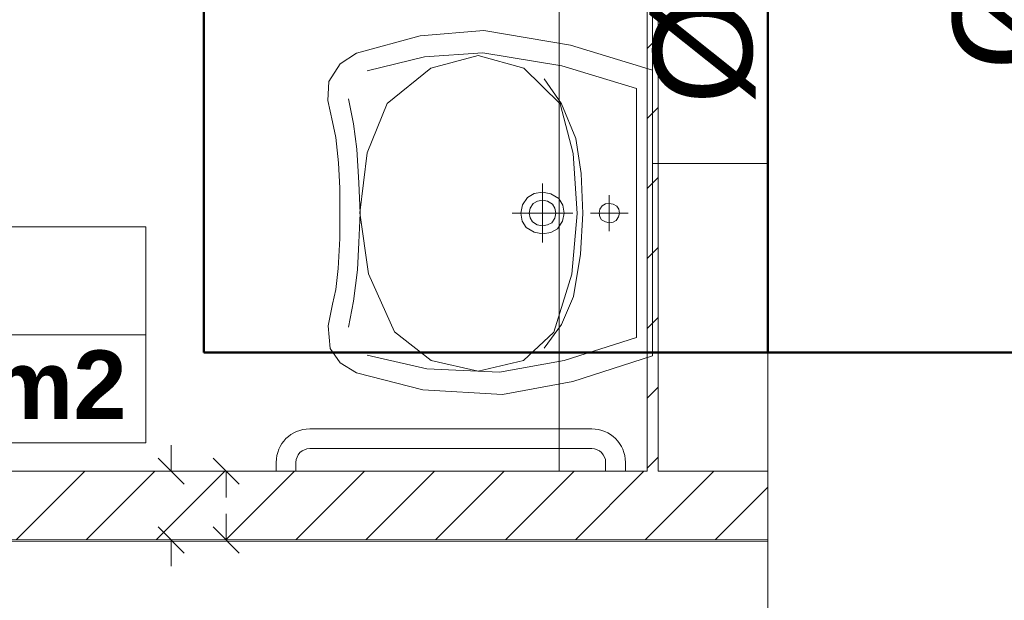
# Model space of a CAD drawing. Header units: millimetres. Extents: x 178516 to 426772, y -178579 to -115871.
# Tile 7 of 256: x 219784 to 221578, y -135313 to -134257. Entities that reach past the tile are written whole.
import ezdxf
from ezdxf.enums import TextEntityAlignment as Align

# ---------------------------------------------------------------- set-up
doc = ezdxf.new("R2010")
doc.units = ezdxf.units.MM
doc.header["$MEASUREMENT"] = 0
doc.layers.get('0').update_dxf_attribs({"color": 252, "lineweight": 5})
for name, color, linetype, lineweight in [('G-IMPT_Nr_pióra__47', 252, 'Continuous', 5), ('IS_wywiew sanitarny', 30, 'Continuous', 50), ('Nowe_! NAZWY POM', 252, 'Continuous', 5), ('Nowe_! NAZWY POM_Nr_pióra__19', 252, 'Continuous', 5), ('Nowe_220-A Ściany', 252, 'Continuous', 5), ('Nowe_220-A Ściany_Nr_pióra__87', 252, 'Continuous', 5), ('Nowe_220-A Ściany_Nr_pióra__93', 252, 'Continuous', 5), ('Nowe_Metryczki pomieszczeń ARCHICADa_Nr_pióra__13', 252, 'Continuous', 5), ('Nowe_Nowe_220(1)-A Ściany zewnętrzne_Nr_pióra__57', 252, 'Continuous', 5), ('P-SANR-FIXT_Nr_pióra__47', 252, 'Continuous', 5)]:
    doc.layers.add(name, color=color, linetype=linetype, lineweight=lineweight)
doc.styles.add('GENERATED_STYLE_2', font='arialbd.ttf')
doc.styles.add('WE12', font='arial.ttf')

# ---------------------------------------------------------------- blocks, each defined once
blk = doc.blocks.new('WC ONS_0.6_13', base_point=(219398.3, -134731.7))
at = {"layer": 'Nowe_Metryczki pomieszczeń ARCHICADa_Nr_pióra__13', "color": 7, "linetype": 'Continuous', "lineweight": 13}
for p, q in [((218782.7, -134633.5), (218782.7, -135026.4)), ((218782.7, -134633.5), (220013.9, -134633.5)), ((220013.9, -134633.5), (220013.9, -135026.4)), ((218782.7, -134830), (220013.9, -134830)), ((218782.7, -135026.4), (220013.9, -135026.4))]:
    blk.add_line(p, q, dxfattribs=at)
at = {"layer": 'Nowe_Metryczki pomieszczeń ARCHICADa_Nr_pióra__13', "color": 7, "lineweight": 13, "style": 'GENERATED_STYLE_2'}
for tag, p in [('ROOM_NAME', (218782.7, -134465.7)), ('ROOM_NUMBER', (218882.7, -134662.1)), ('ROOM_CALC_AREA', (218882.7, -134858.5))]:
    blk.add_attdef(tag, text='', height=125, dxfattribs=at).set_placement(p, align=Align.TOP_LEFT)
blk = doc.blocks.new('podkład 20251118')
at = {"color": 252, "linetype": 'Continuous', "lineweight": 5}
for p, q in [((220060.2, -135078.4), (220060.2, -135030.9)), ((220036.4, -135054.7), (220083.9, -135102.2)), ((220184.4, -135102.2), (220136.9, -135054.7)), ((220160.6, -135078.4), (220160.6, -135125.9)), ((220160.6, -135203.4), (220160.6, -135155.9)), ((220083.9, -135227.2), (220036.4, -135179.7)), ((220136.9, -135179.7), (220184.4, -135227.2)), ((220060.2, -135203.4), (220060.2, -135250.9))]:
    blk.add_line(p, q, dxfattribs=at)
at = {"layer": 'G-IMPT_Nr_pióra__47', "color": 252, "linetype": 'Continuous', "lineweight": 5}
for p, q in [((220629.7, -134276.4), (220513.8, -134285.8)), ((220629.7, -134276.4), (220513.8, -134285.8)), ((220787.7, -134302.7), (220629.7, -134276.4)), ((220787.7, -134302.7), (220629.7, -134276.4)), ((220513.8, -134285.8), (220398.1, -134317.4)), ((220513.8, -134285.8), (220398.1, -134317.4)), ((220398.1, -134317.4), (220368, -134337.2)), ((220398.1, -134317.4), (220368, -134337.2)), ((220627.7, -134316.7), (220521.7, -134324)), ((220627.7, -134316.7), (220521.7, -134324)), ((220772.1, -134340.6), (220627.7, -134316.7)), ((220772.1, -134340.6), (220627.7, -134316.7)), ((220937.1, -134348.4), (220787.7, -134302.7)), ((220937.1, -134348.4), (220787.7, -134302.7)), ((220521.7, -134324), (220417.4, -134349.8)), ((220521.7, -134324), (220417.4, -134349.8)), ((220533, -134344.7), (220619.3, -134321.9)), ((220533, -134344.7), (220619.3, -134321.9)), ((220619.3, -134321.9), (220702.8, -134344.8)), ((220619.3, -134321.9), (220702.8, -134344.8)), ((220368, -134337.2), (220347.2, -134369.2)), ((220368, -134337.2), (220347.2, -134369.2)), ((220454, -134409.4), (220533, -134344.7)), ((220454, -134409.4), (220533, -134344.7)), ((220702.8, -134344.8), (220769.1, -134409.9)), ((220702.8, -134344.8), (220769.1, -134409.9)), ((220907.6, -134381.7), (220772.1, -134340.6)), ((220907.6, -134381.7), (220772.1, -134340.6)), ((220937.1, -134868.4), (220937.1, -134348.4)), ((220937.1, -134868.4), (220937.1, -134348.4)), ((220347.2, -134369.2), (220345.7, -134403.8)), ((220347.2, -134369.2), (220345.7, -134403.8)), ((220739.5, -134364.1), (220771.4, -134409.5)), ((220739.5, -134364.1), (220771.4, -134409.5)), ((220907.6, -134835.2), (220907.6, -134381.7)), ((220907.6, -134835.2), (220907.6, -134381.7)), ((220345.7, -134403.8), (220354.2, -134442.6)), ((220345.7, -134403.8), (220354.2, -134442.6)), ((220392.5, -134446.4), (220383.4, -134400.8)), ((220392.5, -134446.4), (220383.4, -134400.8)), ((220417.4, -134499.1), (220454, -134409.4)), ((220417.4, -134499.1), (220454, -134409.4)), ((220769.1, -134409.9), (220792.2, -134499.8)), ((220769.1, -134409.9), (220792.2, -134499.8)), ((220771.4, -134409.5), (220797.4, -134473)), ((220771.4, -134409.5), (220797.4, -134473)), ((220354.2, -134442.6), (220360.1, -134471)), ((220354.2, -134442.6), (220360.1, -134471)), ((220398.2, -134492.5), (220392.5, -134446.4)), ((220398.2, -134492.5), (220392.5, -134446.4)), ((220360.1, -134471), (220365.3, -134517.1)), ((220360.1, -134471), (220365.3, -134517.1)), ((220797.4, -134473), (220807, -134536.5)), ((220797.4, -134473), (220807, -134536.5)), ((220402.1, -134553.2), (220398.2, -134492.5)), ((220402.1, -134553.2), (220398.2, -134492.5)), ((220403.9, -134608.3), (220417.4, -134499.1)), ((220403.9, -134608.3), (220417.4, -134499.1)), ((220792.2, -134499.8), (220799.6, -134609.1)), ((220792.2, -134499.8), (220799.6, -134609.1)), ((220365.3, -134517.1), (220367.5, -134563.3)), ((220365.3, -134517.1), (220367.5, -134563.3)), ((220807, -134536.5), (220810.2, -134609.1)), ((220807, -134536.5), (220810.2, -134609.1)), ((220367.5, -134563.3), (220367.6, -134608.4)), ((220367.5, -134563.3), (220367.6, -134608.4)), ((220404.4, -134608.6), (220402.1, -134553.2)), ((220404.4, -134608.6), (220402.1, -134553.2)), ((220736.6, -134662.3), (220736.6, -134554.6)), ((220736.6, -134662.3), (220736.6, -134554.6)), ((220700.2, -134593.8), (220709.1, -134579.9)), ((220700.2, -134593.8), (220709.1, -134579.9)), ((220709.1, -134579.9), (220721.4, -134573.2)), ((220709.1, -134579.9), (220721.4, -134573.2)), ((220719.7, -134590.9), (220727.3, -134586.8)), ((220719.7, -134590.9), (220727.3, -134586.8)), ((220721.4, -134573.2), (220736.6, -134570.7)), ((220721.4, -134573.2), (220736.6, -134570.7)), ((220727.3, -134586.8), (220736.6, -134585.3)), ((220727.3, -134586.8), (220736.6, -134585.3)), ((220736.6, -134570.7), (220752, -134573.6)), ((220736.6, -134570.7), (220752, -134573.6)), ((220736.6, -134585.3), (220746, -134587.1)), ((220736.6, -134585.3), (220746, -134587.1)), ((220746, -134587.1), (220754.9, -134592.3)), ((220746, -134587.1), (220754.9, -134592.3)), ((220752, -134573.6), (220766.5, -134582.1)), ((220752, -134573.6), (220766.5, -134582.1)), ((220766.5, -134582.1), (220773.5, -134593.9)), ((220766.5, -134582.1), (220773.5, -134593.9)), ((220858.3, -134575.7), (220858.3, -134641.2)), ((220858.3, -134575.7), (220858.3, -134641.2)), ((220697.1, -134608.4), (220700.2, -134593.8)), ((220697.1, -134608.4), (220700.2, -134593.8)), ((220712.4, -134608.4), (220714.3, -134599.4)), ((220712.4, -134608.4), (220714.3, -134599.4)), ((220714.3, -134599.4), (220719.7, -134590.9)), ((220714.3, -134599.4), (220719.7, -134590.9)), ((220754.9, -134592.3), (220759.3, -134599.6)), ((220754.9, -134592.3), (220759.3, -134599.6)), ((220759.3, -134599.6), (220760.9, -134608.4)), ((220759.3, -134599.6), (220760.9, -134608.4)), ((220773.5, -134593.9), (220776.2, -134608.4)), ((220773.5, -134593.9), (220776.2, -134608.4)), ((220839.8, -134608.4), (220841.3, -134601.6)), ((220839.8, -134608.4), (220841.3, -134601.6)), ((220841.3, -134601.6), (220845.4, -134595.1)), ((220841.3, -134601.6), (220845.4, -134595.1)), ((220845.4, -134595.1), (220851.2, -134592)), ((220845.4, -134595.1), (220851.2, -134592)), ((220851.2, -134592), (220858.3, -134590.8)), ((220851.2, -134592), (220858.3, -134590.8)), ((220858.3, -134590.8), (220865.5, -134592.2)), ((220858.3, -134590.8), (220865.5, -134592.2)), ((220865.5, -134592.2), (220872.2, -134596.2)), ((220865.5, -134592.2), (220872.2, -134596.2)), ((220872.2, -134596.2), (220875.5, -134601.7)), ((220872.2, -134596.2), (220875.5, -134601.7)), ((220875.5, -134601.7), (220876.7, -134608.4)), ((220875.5, -134601.7), (220876.7, -134608.4)), ((220367.6, -134608.4), (220367.3, -134654.8)), ((220367.6, -134608.4), (220367.3, -134654.8)), ((220402.3, -134662.3), (220404.4, -134608.6)), ((220402.3, -134662.3), (220404.4, -134608.6)), ((220420, -134719.1), (220403.9, -134608.3)), ((220420, -134719.1), (220403.9, -134608.3)), ((220681.2, -134608.4), (220792, -134608.4)), ((220681.2, -134608.4), (220792, -134608.4)), ((220699.7, -134623), (220697.1, -134608.4)), ((220699.7, -134623), (220697.1, -134608.4)), ((220706.7, -134634.8), (220699.7, -134623)), ((220706.7, -134634.8), (220699.7, -134623)), ((220714, -134617.3), (220712.4, -134608.4)), ((220714, -134617.3), (220712.4, -134608.4)), ((220718.3, -134624.6), (220714, -134617.3)), ((220718.3, -134624.6), (220714, -134617.3)), ((220759, -134617.5), (220753.5, -134626)), ((220759, -134617.5), (220753.5, -134626)), ((220760.9, -134608.4), (220759, -134617.5)), ((220760.9, -134608.4), (220759, -134617.5)), ((220773.1, -134623.1), (220764.2, -134637)), ((220773.1, -134623.1), (220764.2, -134637)), ((220776.2, -134608.4), (220773.1, -134623.1)), ((220776.2, -134608.4), (220773.1, -134623.1)), ((220799.6, -134609.1), (220789.9, -134719.8)), ((220799.6, -134609.1), (220789.9, -134719.8)), ((220810.2, -134609.1), (220806.1, -134683.4)), ((220810.2, -134609.1), (220806.1, -134683.4)), ((220824, -134608.4), (220892.6, -134608.4)), ((220824, -134608.4), (220892.6, -134608.4)), ((220841.1, -134615.2), (220839.8, -134608.4)), ((220841.1, -134615.2), (220839.8, -134608.4)), ((220844.3, -134620.7), (220841.1, -134615.2)), ((220844.3, -134620.7), (220841.1, -134615.2)), ((220851.1, -134624.7), (220844.3, -134620.7)), ((220851.1, -134624.7), (220844.3, -134620.7)), ((220871.1, -134621.8), (220865.4, -134624.9)), ((220871.1, -134621.8), (220865.4, -134624.9)), ((220875.3, -134615.3), (220871.1, -134621.8)), ((220875.3, -134615.3), (220871.1, -134621.8)), ((220876.7, -134608.4), (220875.3, -134615.3)), ((220876.7, -134608.4), (220875.3, -134615.3)), ((220721.2, -134643.3), (220706.7, -134634.8)), ((220721.2, -134643.3), (220706.7, -134634.8)), ((220727.2, -134629.8), (220718.3, -134624.6)), ((220727.2, -134629.8), (220718.3, -134624.6)), ((220736.6, -134631.6), (220727.2, -134629.8)), ((220736.6, -134631.6), (220727.2, -134629.8)), ((220745.9, -134630.1), (220736.6, -134631.6)), ((220745.9, -134630.1), (220736.6, -134631.6)), ((220753.5, -134626), (220745.9, -134630.1)), ((220753.5, -134626), (220745.9, -134630.1)), ((220764.2, -134637), (220751.8, -134643.7)), ((220764.2, -134637), (220751.8, -134643.7)), ((220858.3, -134626.1), (220851.1, -134624.7)), ((220858.3, -134626.1), (220851.1, -134624.7)), ((220865.4, -134624.9), (220858.3, -134626.1)), ((220865.4, -134624.9), (220858.3, -134626.1)), ((220367.3, -134654.8), (220364.6, -134709.1)), ((220367.3, -134654.8), (220364.6, -134709.1)), ((220736.6, -134646.2), (220721.2, -134643.3)), ((220736.6, -134646.2), (220721.2, -134643.3)), ((220751.8, -134643.7), (220736.6, -134646.2)), ((220751.8, -134643.7), (220736.6, -134646.2)), ((220399.7, -134711.9), (220402.3, -134662.3)), ((220399.7, -134711.9), (220402.3, -134662.3)), ((220806.1, -134683.4), (220792.9, -134760.2)), ((220806.1, -134683.4), (220792.9, -134760.2)), ((220364.6, -134709.1), (220360, -134747.5)), ((220364.6, -134709.1), (220360, -134747.5)), ((220392.6, -134769), (220399.7, -134711.9)), ((220392.6, -134769), (220399.7, -134711.9)), ((220466.8, -134824.7), (220420, -134719.1)), ((220466.8, -134824.7), (220420, -134719.1)), ((220789.9, -134719.8), (220757.4, -134825.1)), ((220789.9, -134719.8), (220757.4, -134825.1)), ((220360, -134747.5), (220354.2, -134774.3)), ((220360, -134747.5), (220354.2, -134774.3)), ((220792.9, -134760.2), (220771.1, -134811.1)), ((220792.9, -134760.2), (220771.1, -134811.1)), ((220354.2, -134774.3), (220346.5, -134814)), ((220354.2, -134774.3), (220346.5, -134814)), ((220383.4, -134816.4), (220392.6, -134769)), ((220383.4, -134816.4), (220392.6, -134769)), ((220346.5, -134814), (220350, -134855.1)), ((220346.5, -134814), (220350, -134855.1)), ((220771.1, -134811.1), (220739.5, -134854.2)), ((220771.1, -134811.1), (220739.5, -134854.2)), ((220533.9, -134876.7), (220466.8, -134824.7)), ((220533.9, -134876.7), (220466.8, -134824.7)), ((220757.4, -134825.1), (220702.1, -134876.8)), ((220757.4, -134825.1), (220702.1, -134876.8)), ((220775.9, -134876.8), (220907.6, -134835.2)), ((220775.9, -134876.8), (220907.6, -134835.2)), ((220350, -134855.1), (220368, -134881)), ((220350, -134855.1), (220368, -134881)), ((220417.4, -134867.1), (220526, -134891.9)), ((220417.4, -134867.1), (220526, -134891.9)), ((220791.9, -134914.8), (220937.1, -134868.4)), ((220791.9, -134914.8), (220937.1, -134868.4)), ((220368, -134881), (220398.1, -134899.5)), ((220368, -134881), (220398.1, -134899.5)), ((220526, -134891.9), (220658.2, -134898.2)), ((220526, -134891.9), (220658.2, -134898.2)), ((220619.3, -134896.4), (220533.9, -134876.7)), ((220619.3, -134896.4), (220533.9, -134876.7)), ((220702.1, -134876.8), (220619.3, -134896.4)), ((220702.1, -134876.8), (220619.3, -134896.4)), ((220658.2, -134898.2), (220775.9, -134876.8)), ((220658.2, -134898.2), (220775.9, -134876.8)), ((220398.1, -134899.5), (220518.6, -134930)), ((220398.1, -134899.5), (220518.6, -134930)), ((220663.5, -134938.6), (220791.9, -134914.8)), ((220663.5, -134938.6), (220791.9, -134914.8)), ((220518.6, -134930), (220663.5, -134938.6)), ((220518.6, -134930), (220663.5, -134938.6))]:
    blk.add_line(p, q, dxfattribs=at)
at = {"layer": 'Nowe_! NAZWY POM_Nr_pióra__19', "color": 252, "linetype": 'Continuous', "lineweight": 5}
for p, q in [((220767.1, -135078.4), (220767.1, -133178.4)), ((218197, -135078.4), (220767.1, -135078.4)), ((221147, -135207), (218053.5, -135203.4)), ((221147, -137248.4), (221147, -135207))]:
    blk.add_line(p, q, dxfattribs=at)
at = {"layer": 'Nowe_220-A Ściany', "color": 252, "linetype": 'Continuous', "lineweight": 5}
for p, q in [((220927.1, -134309.2), (220947.1, -134289.2)), ((220927.1, -134436.5), (220947.1, -134416.5)), ((220927.1, -134563.7), (220947.1, -134543.7)), ((220927.1, -134691), (220947.1, -134671)), ((220927.1, -134818.3), (220947.1, -134798.3)), ((220927.1, -134945.6), (220947.1, -134925.6)), ((220927.1, -135072.9), (220947.1, -135052.9)), ((219778.3, -135203.4), (219903.3, -135078.4)), ((219905.6, -135203.4), (220030.6, -135078.4)), ((220032.8, -135203.4), (220157.8, -135078.4)), ((220160.1, -135203.4), (220285.1, -135078.4)), ((220287.4, -135203.4), (220412.4, -135078.4)), ((220414.7, -135203.4), (220539.7, -135078.4)), ((220542, -135203.4), (220667, -135078.4)), ((220669.2, -135203.4), (220794.2, -135078.4)), ((220796.5, -135203.4), (220921.5, -135078.4)), ((220923.8, -135203.4), (221048.8, -135078.4)), ((221051.1, -135203.4), (221147, -135107.6))]:
    blk.add_line(p, q, dxfattribs=at)
at = {"layer": 'Nowe_220-A Ściany_Nr_pióra__87', "color": 252, "linetype": 'Continuous', "lineweight": 5}
for p, q in [((220947.1, -135078.4), (220947.1, -134118.4)), ((220927.1, -134138.4), (220927.1, -135078.4))]:
    blk.add_line(p, q, dxfattribs=at)
at = {"layer": 'Nowe_220-A Ściany_Nr_pióra__93', "color": 252, "linetype": 'Continuous', "lineweight": 5}
for p, q in [((220927.1, -135078.4), (218197, -135078.4)), ((221147, -135078.4), (220947.1, -135078.4)), ((221147, -135203.4), (221147, -135078.4)), ((216622, -135203.4), (221147, -135203.4))]:
    blk.add_line(p, q, dxfattribs=at)
at = {"layer": 'Nowe_Nowe_220(1)-A Ściany zewnętrzne_Nr_pióra__57', "color": 252, "linetype": 'Continuous', "lineweight": 5}
for p, q in [((220937.1, -134518.4), (220937.1, -133178.4)), ((221147, -134518.4), (220937.1, -134518.4)), ((221147, -138748.4), (221147, -134518.4))]:
    blk.add_line(p, q, dxfattribs=at)
at = {"layer": 'P-SANR-FIXT_Nr_pióra__47', "color": 252, "linetype": 'Continuous', "lineweight": 5}
for p, q in [((220826.6, -135001.2), (220312.6, -135001.2)), ((220312.6, -135001.2), (220826.6, -135001.2)), ((220826.6, -135001.2), (220312.6, -135001.2)), ((220312.6, -135001.2), (220826.6, -135001.2)), ((220312.6, -135037.2), (220826.6, -135037.2)), ((220312.6, -135037.2), (220826.6, -135037.2)), ((220312.6, -135037.2), (220826.6, -135037.2)), ((220312.6, -135037.2), (220826.6, -135037.2)), ((220251.6, -135062.2), (220251.6, -135078.4)), ((220251.6, -135078.4), (220251.6, -135062.2)), ((220251.6, -135062.2), (220251.6, -135078.4)), ((220251.6, -135078.4), (220251.6, -135062.2)), ((220287.6, -135078.4), (220287.6, -135062.2)), ((220287.6, -135078.4), (220287.6, -135062.2)), ((220287.6, -135078.4), (220287.6, -135062.2)), ((220287.6, -135078.4), (220287.6, -135062.2)), ((220851.6, -135062.2), (220851.6, -135078.4)), ((220851.6, -135078.4), (220851.6, -135062.2)), ((220851.6, -135062.2), (220851.6, -135078.4)), ((220851.6, -135078.4), (220851.6, -135062.2)), ((220887.6, -135078.4), (220887.6, -135062.2)), ((220887.6, -135078.4), (220887.6, -135062.2)), ((220887.6, -135078.4), (220887.6, -135062.2)), ((220887.6, -135078.4), (220887.6, -135062.2))]:
    blk.add_line(p, q, dxfattribs=at)
for centre, radius, start, end in [((220312.6, -135062.2), 61, 90, 180), ((220312.6, -135062.2), 61, 90, 180), ((220312.6, -135062.2), 61, 90, 180), ((220312.6, -135062.2), 61, 90, 180), ((220826.6, -135062.2), 61, 0, 90), ((220826.6, -135062.2), 61, 0, 90), ((220826.6, -135062.2), 61, 0, 90), ((220826.6, -135062.2), 61, 0, 90), ((220312.6, -135062.2), 25, 90, 180), ((220312.6, -135062.2), 25, 90, 180), ((220312.6, -135062.2), 25, 90, 180), ((220312.6, -135062.2), 25, 90, 180), ((220826.6, -135062.2), 25, 0, 90), ((220826.6, -135062.2), 25, 0, 90), ((220826.6, -135062.2), 25, 0, 90), ((220826.6, -135062.2), 25, 0, 90)]:
    blk.add_arc(centre, radius, start, end, dxfattribs=at)
at = {"layer": 'Nowe_! NAZWY POM', "color": 7, "linetype": 'Continuous', "lineweight": 13}
blk.add_blockref('WC ONS_0.6_13', (219398.3, -134731.7), dxfattribs=at).add_auto_attribs({'ROOM_NAME': 'WC ONS', 'ROOM_NUMBER': '0.6', 'ROOM_CALC_AREA': 'pow: 4,88 m2'})

msp = doc.modelspace()

# ---------------------------------------------------------------- linework, layer by layer
at = {"layer": 'IS_wywiew sanitarny'}
for p in [(220119.9, -133710), (221637, -134862.3)]:
    msp.add_line(p, (220119.9, -134862.3), dxfattribs=at)
msp.add_lwpolyline([(221147, -134862.3), (221147, -133763.8), (221147, -133763.8)], dxfattribs=at)

# ---------------------------------------------------------------- block references
msp.add_blockref('podkład 20251118', (0, 0))

# ---------------------------------------------------------------- texts
at = {"layer": 'IS_wywiew sanitarny', "char_height": 180, "width": 932.234, "attachment_point": 5, "rotation": 90, "style": 'WE12'}
for insert in [(221577.1, -134041.3), (221031.7, -134103.4)]:
    msp.add_mtext('%%C125', dxfattribs=dict(at, insert=insert))

doc.saveas('drawing.dxf')
